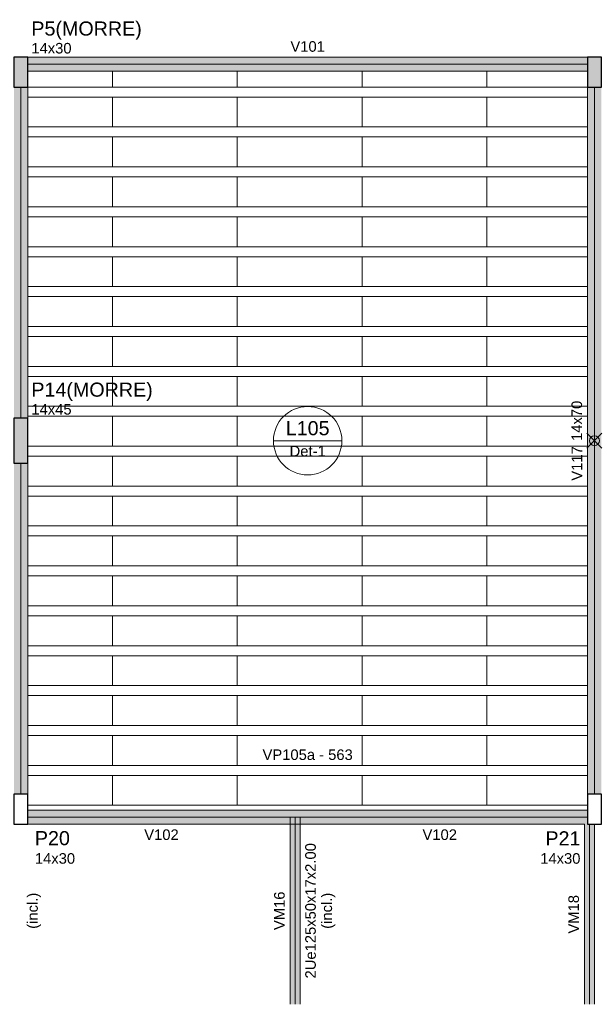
# Model space of a CAD drawing. Header units: millimetres. Extents: x 10906 to 25863, y 1966 to 4861.
# Tile 92 of 163: x 11466 to 11477, y 2960 to 2980. Entities that reach past the tile are written whole.
import ezdxf

# ---------------------------------------------------------------- set-up
doc = ezdxf.new("R2010")
doc.units = ezdxf.units.MM
for name, color, linetype, lineweight in [('FO-Contraflechas', 7, 'Continuous', 5), ('FO-Eixos', 5, 'Continuous', 5), ('FO-Hachura pilar que morre', 106, 'Continuous', 5), ('FO-Hachura viga', 41, 'Continuous', 5), ('FO-Hachura viga genérica inclinada', 243, 'Continuous', 5), ('FO-Hachuras das lajes', 1, 'Continuous', 20), ('FO-Pilares', 4, 'Continuous', 30), ('FO-Textos das lajes', 3, 'Continuous', 20), ('FO-Textos das vigas', 7, 'Continuous', 5), ('FO-Textos dos pilares', 7, 'Continuous', 5), ('FO-Vigas', 1, 'Continuous', 20), ('FO-Vigas genéricas', 1, 'Continuous', 20)]:
    doc.layers.add(name, color=color, linetype=linetype, lineweight=lineweight)
doc.styles.add('Arial', font='arial.ttf')

msp = doc.modelspace()

# ---------------------------------------------------------------- hatches: boundary and pattern name
at = {"layer": 'FO-Hachura pilar que morre', "linetype": 'Continuous'}
for points in [[(11465.64654, 2978.39891), (11465.78654, 2978.39891), (11465.92654, 2978.39891), (11465.92654, 2978.69891), (11465.92654, 2978.99891), (11465.78654, 2978.99891), (11465.64654, 2978.99891), (11465.64654, 2978.69891)], [(11477.14654, 2978.39891), (11477.28654, 2978.39891), (11477.42654, 2978.39891), (11477.42654, 2978.69891), (11477.42654, 2978.99891), (11477.28654, 2978.99891), (11477.14654, 2978.99891), (11477.14654, 2978.69891)], [(11465.64654, 2970.85891), (11465.78654, 2970.85891), (11465.92654, 2970.85891), (11465.92654, 2971.30891), (11465.92654, 2971.75891), (11465.78654, 2971.75891), (11465.64654, 2971.75891), (11465.64654, 2971.30891)]]:
    msp.add_hatch(color=256, dxfattribs=at).paths.add_polyline_path(points)
at = {"layer": 'FO-Hachura viga', "linetype": 'Continuous'}
for points in [[(11477.14654, 2978.99891), (11477.14654, 2978.99891), (11465.92654, 2978.99891), (11465.92654, 2978.71891), (11477.14654, 2978.71891), (11477.14654, 2978.99891)], [(11465.92654, 2978.39891), (11465.92654, 2978.39891), (11465.64654, 2978.39891), (11465.64654, 2971.75891), (11465.92654, 2971.75891), (11465.92654, 2978.39891)], [(11477.42654, 2978.39891), (11477.42654, 2978.39891), (11477.14654, 2978.39891), (11477.14654, 2964.21891), (11477.42654, 2964.21891), (11477.42654, 2978.39891)], [(11465.92654, 2970.85891), (11465.92654, 2970.85891), (11465.64654, 2970.85891), (11465.64654, 2964.21891), (11465.92654, 2964.21891), (11465.92654, 2970.85891)], [(11471.28454, 2963.89891), (11471.28454, 2963.89891), (11465.92654, 2963.89891), (11465.92654, 2963.61891), (11471.28454, 2963.61891), (11471.28454, 2963.89891)], [(11477.14654, 2963.89891), (11477.14654, 2963.89891), (11471.28454, 2963.89891), (11471.28454, 2963.61891), (11477.14654, 2963.61891), (11477.14654, 2963.89891)]]:
    msp.add_hatch(color=256, dxfattribs=at).paths.add_polyline_path(points)
at = {"layer": 'FO-Hachura viga genérica inclinada', "linetype": 'Continuous'}
for points in [[(11471.38454, 2963.75891), (11471.38454, 2963.75891), (11471.18454, 2963.75891), (11471.18454, 2960.00891), (11471.38454, 2960.00891), (11471.38454, 2963.75891)], [(11477.28454, 2963.61891), (11477.28454, 2963.61891), (11477.08454, 2963.61891), (11477.08454, 2960.00891), (11477.28454, 2960.00891), (11477.28454, 2963.61891)]]:
    msp.add_hatch(color=256, dxfattribs=at).paths.add_polyline_path(points)

# ---------------------------------------------------------------- linework, layer by layer
at = {"layer": 'FO-Contraflechas'}
for p, q in [((11477.13654, 2971.15891), (11477.43654, 2971.45891)), ((11477.43654, 2971.15891), (11477.13654, 2971.45891))]:
    msp.add_line(p, q, dxfattribs=at)
msp.add_circle((11477.28654, 2971.30891), 0.1, dxfattribs=at)
at = {"layer": 'FO-Eixos'}
for p, q in [((11465.92654, 2978.85891), (11477.14654, 2978.85891)), ((11465.78654, 2971.75891), (11465.78654, 2978.39891)), ((11477.28654, 2964.21891), (11477.28654, 2978.39891)), ((11465.78654, 2964.21891), (11465.78654, 2970.85891)), ((11465.92654, 2963.75891), (11471.28454, 2963.75891)), ((11471.28454, 2963.75891), (11477.14654, 2963.75891)), ((11471.28454, 2960.00891), (11471.28454, 2963.75891)), ((11477.18454, 2960.00891), (11477.18454, 2963.61891))]:
    msp.add_line(p, q, dxfattribs=at)
for points in [[(11465.92654, 2978.39891), (11467.62654, 2978.39891), (11467.62654, 2978.71891)], [(11467.62654, 2978.71891), (11467.62654, 2978.39891), (11470.12654, 2978.39891), (11470.12654, 2978.71891)], [(11470.12654, 2978.71891), (11470.12654, 2978.39891), (11472.62654, 2978.39891), (11472.62654, 2978.71891)], [(11472.62654, 2978.71891), (11472.62654, 2978.39891), (11475.12654, 2978.39891), (11475.12654, 2978.71891)], [(11475.12654, 2978.71891), (11475.12654, 2978.39891), (11477.14654, 2978.39891)], [(11465.92654, 2977.59891), (11467.62654, 2977.59891), (11467.62654, 2978.19891), (11465.92654, 2978.19891)], [(11477.14654, 2978.19891), (11475.12654, 2978.19891), (11475.12654, 2977.59891), (11477.14654, 2977.59891)], [(11465.92654, 2976.79891), (11467.62654, 2976.79891), (11467.62654, 2977.39891), (11465.92654, 2977.39891)], [(11477.14654, 2977.39891), (11475.12654, 2977.39891), (11475.12654, 2976.79891), (11477.14654, 2976.79891)], [(11465.92654, 2975.99891), (11467.62654, 2975.99891), (11467.62654, 2976.59891), (11465.92654, 2976.59891)], [(11477.14654, 2976.59891), (11475.12654, 2976.59891), (11475.12654, 2975.99891), (11477.14654, 2975.99891)], [(11465.92654, 2975.19891), (11467.62654, 2975.19891), (11467.62654, 2975.79891), (11465.92654, 2975.79891)], [(11477.14654, 2975.79891), (11475.12654, 2975.79891), (11475.12654, 2975.19891), (11477.14654, 2975.19891)], [(11465.92654, 2974.39891), (11467.62654, 2974.39891), (11467.62654, 2974.99891), (11465.92654, 2974.99891)], [(11477.14654, 2974.99891), (11475.12654, 2974.99891), (11475.12654, 2974.39891), (11477.14654, 2974.39891)], [(11465.92654, 2973.59891), (11467.62654, 2973.59891), (11467.62654, 2974.19891), (11465.92654, 2974.19891)], [(11477.14654, 2974.19891), (11475.12654, 2974.19891), (11475.12654, 2973.59891), (11477.14654, 2973.59891)], [(11465.92654, 2972.79891), (11467.62654, 2972.79891), (11467.62654, 2973.39891), (11465.92654, 2973.39891)], [(11477.14654, 2973.39891), (11475.12654, 2973.39891), (11475.12654, 2972.79891), (11477.14654, 2972.79891)], [(11465.92654, 2971.99891), (11467.62654, 2971.99891), (11467.62654, 2972.59891), (11465.92654, 2972.59891)], [(11477.14654, 2972.59891), (11475.12654, 2972.59891), (11475.12654, 2971.99891), (11477.14654, 2971.99891)], [(11465.92654, 2971.19891), (11467.62654, 2971.19891), (11467.62654, 2971.79891), (11465.92654, 2971.79891)], [(11477.14654, 2971.79891), (11475.12654, 2971.79891), (11475.12654, 2971.19891), (11477.14654, 2971.19891)], [(11465.92654, 2970.39891), (11467.62654, 2970.39891), (11467.62654, 2970.99891), (11465.92654, 2970.99891)], [(11477.14654, 2970.99891), (11475.12654, 2970.99891), (11475.12654, 2970.39891), (11477.14654, 2970.39891)], [(11465.92654, 2969.59891), (11467.62654, 2969.59891), (11467.62654, 2970.19891), (11465.92654, 2970.19891)], [(11477.14654, 2970.19891), (11475.12654, 2970.19891), (11475.12654, 2969.59891), (11477.14654, 2969.59891)], [(11465.92654, 2968.79891), (11467.62654, 2968.79891), (11467.62654, 2969.39891), (11465.92654, 2969.39891)], [(11477.14654, 2969.39891), (11475.12654, 2969.39891), (11475.12654, 2968.79891), (11477.14654, 2968.79891)], [(11465.92654, 2967.99891), (11467.62654, 2967.99891), (11467.62654, 2968.59891), (11465.92654, 2968.59891)], [(11477.14654, 2968.59891), (11475.12654, 2968.59891), (11475.12654, 2967.99891), (11477.14654, 2967.99891)], [(11465.92654, 2967.19891), (11467.62654, 2967.19891), (11467.62654, 2967.79891), (11465.92654, 2967.79891)], [(11477.14654, 2967.79891), (11475.12654, 2967.79891), (11475.12654, 2967.19891), (11477.14654, 2967.19891)], [(11465.92654, 2966.39891), (11467.62654, 2966.39891), (11467.62654, 2966.99891), (11465.92654, 2966.99891)], [(11477.14654, 2966.99891), (11475.12654, 2966.99891), (11475.12654, 2966.39891), (11477.14654, 2966.39891)], [(11465.92654, 2965.59891), (11467.62654, 2965.59891), (11467.62654, 2966.19891), (11465.92654, 2966.19891)], [(11477.14654, 2966.19891), (11475.12654, 2966.19891), (11475.12654, 2965.59891), (11477.14654, 2965.59891)], [(11465.92654, 2964.79891), (11467.62654, 2964.79891), (11467.62654, 2965.39891), (11465.92654, 2965.39891)], [(11477.14654, 2965.39891), (11475.12654, 2965.39891), (11475.12654, 2964.79891), (11477.14654, 2964.79891)], [(11465.92654, 2963.99891), (11467.62654, 2963.99891), (11467.62654, 2964.59891), (11465.92654, 2964.59891)], [(11477.14654, 2964.59891), (11475.12654, 2964.59891), (11475.12654, 2963.99891), (11477.14654, 2963.99891)]]:
    msp.add_lwpolyline(points, dxfattribs=at)
for points in [[(11467.62654, 2977.59891), (11470.12654, 2977.59891), (11470.12654, 2978.19891), (11467.62654, 2978.19891), (11467.62654, 2977.59891)], [(11470.12654, 2977.59891), (11472.62654, 2977.59891), (11472.62654, 2978.19891), (11470.12654, 2978.19891), (11470.12654, 2977.59891)], [(11472.62654, 2977.59891), (11475.12654, 2977.59891), (11475.12654, 2978.19891), (11472.62654, 2978.19891), (11472.62654, 2977.59891)], [(11467.62654, 2976.79891), (11470.12654, 2976.79891), (11470.12654, 2977.39891), (11467.62654, 2977.39891), (11467.62654, 2976.79891)], [(11470.12654, 2976.79891), (11472.62654, 2976.79891), (11472.62654, 2977.39891), (11470.12654, 2977.39891), (11470.12654, 2976.79891)], [(11472.62654, 2976.79891), (11475.12654, 2976.79891), (11475.12654, 2977.39891), (11472.62654, 2977.39891), (11472.62654, 2976.79891)], [(11467.62654, 2975.99891), (11470.12654, 2975.99891), (11470.12654, 2976.59891), (11467.62654, 2976.59891), (11467.62654, 2975.99891)], [(11470.12654, 2975.99891), (11472.62654, 2975.99891), (11472.62654, 2976.59891), (11470.12654, 2976.59891), (11470.12654, 2975.99891)], [(11472.62654, 2975.99891), (11475.12654, 2975.99891), (11475.12654, 2976.59891), (11472.62654, 2976.59891), (11472.62654, 2975.99891)], [(11467.62654, 2975.19891), (11470.12654, 2975.19891), (11470.12654, 2975.79891), (11467.62654, 2975.79891), (11467.62654, 2975.19891)], [(11470.12654, 2975.19891), (11472.62654, 2975.19891), (11472.62654, 2975.79891), (11470.12654, 2975.79891), (11470.12654, 2975.19891)], [(11472.62654, 2975.19891), (11475.12654, 2975.19891), (11475.12654, 2975.79891), (11472.62654, 2975.79891), (11472.62654, 2975.19891)], [(11467.62654, 2974.39891), (11470.12654, 2974.39891), (11470.12654, 2974.99891), (11467.62654, 2974.99891), (11467.62654, 2974.39891)], [(11470.12654, 2974.39891), (11472.62654, 2974.39891), (11472.62654, 2974.99891), (11470.12654, 2974.99891), (11470.12654, 2974.39891)], [(11472.62654, 2974.39891), (11475.12654, 2974.39891), (11475.12654, 2974.99891), (11472.62654, 2974.99891), (11472.62654, 2974.39891)], [(11467.62654, 2973.59891), (11470.12654, 2973.59891), (11470.12654, 2974.19891), (11467.62654, 2974.19891), (11467.62654, 2973.59891)], [(11470.12654, 2973.59891), (11472.62654, 2973.59891), (11472.62654, 2974.19891), (11470.12654, 2974.19891), (11470.12654, 2973.59891)], [(11472.62654, 2973.59891), (11475.12654, 2973.59891), (11475.12654, 2974.19891), (11472.62654, 2974.19891), (11472.62654, 2973.59891)], [(11467.62654, 2972.79891), (11470.12654, 2972.79891), (11470.12654, 2973.39891), (11467.62654, 2973.39891), (11467.62654, 2972.79891)], [(11470.12654, 2972.79891), (11472.62654, 2972.79891), (11472.62654, 2973.39891), (11470.12654, 2973.39891), (11470.12654, 2972.79891)], [(11472.62654, 2972.79891), (11475.12654, 2972.79891), (11475.12654, 2973.39891), (11472.62654, 2973.39891), (11472.62654, 2972.79891)], [(11467.62654, 2971.99891), (11470.12654, 2971.99891), (11470.12654, 2972.59891), (11467.62654, 2972.59891), (11467.62654, 2971.99891)], [(11470.12654, 2971.99891), (11472.62654, 2971.99891), (11472.62654, 2972.59891), (11470.12654, 2972.59891), (11470.12654, 2971.99891)], [(11472.62654, 2971.99891), (11475.12654, 2971.99891), (11475.12654, 2972.59891), (11472.62654, 2972.59891), (11472.62654, 2971.99891)], [(11467.62654, 2971.19891), (11470.12654, 2971.19891), (11470.12654, 2971.79891), (11467.62654, 2971.79891), (11467.62654, 2971.19891)], [(11470.12654, 2971.19891), (11472.62654, 2971.19891), (11472.62654, 2971.79891), (11470.12654, 2971.79891), (11470.12654, 2971.19891)], [(11472.62654, 2971.19891), (11475.12654, 2971.19891), (11475.12654, 2971.79891), (11472.62654, 2971.79891), (11472.62654, 2971.19891)], [(11467.62654, 2970.39891), (11470.12654, 2970.39891), (11470.12654, 2970.99891), (11467.62654, 2970.99891), (11467.62654, 2970.39891)], [(11470.12654, 2970.39891), (11472.62654, 2970.39891), (11472.62654, 2970.99891), (11470.12654, 2970.99891), (11470.12654, 2970.39891)], [(11472.62654, 2970.39891), (11475.12654, 2970.39891), (11475.12654, 2970.99891), (11472.62654, 2970.99891), (11472.62654, 2970.39891)], [(11467.62654, 2969.59891), (11470.12654, 2969.59891), (11470.12654, 2970.19891), (11467.62654, 2970.19891), (11467.62654, 2969.59891)], [(11470.12654, 2969.59891), (11472.62654, 2969.59891), (11472.62654, 2970.19891), (11470.12654, 2970.19891), (11470.12654, 2969.59891)], [(11472.62654, 2969.59891), (11475.12654, 2969.59891), (11475.12654, 2970.19891), (11472.62654, 2970.19891), (11472.62654, 2969.59891)], [(11467.62654, 2968.79891), (11470.12654, 2968.79891), (11470.12654, 2969.39891), (11467.62654, 2969.39891), (11467.62654, 2968.79891)], [(11470.12654, 2968.79891), (11472.62654, 2968.79891), (11472.62654, 2969.39891), (11470.12654, 2969.39891), (11470.12654, 2968.79891)], [(11472.62654, 2968.79891), (11475.12654, 2968.79891), (11475.12654, 2969.39891), (11472.62654, 2969.39891), (11472.62654, 2968.79891)], [(11467.62654, 2967.99891), (11470.12654, 2967.99891), (11470.12654, 2968.59891), (11467.62654, 2968.59891), (11467.62654, 2967.99891)], [(11470.12654, 2967.99891), (11472.62654, 2967.99891), (11472.62654, 2968.59891), (11470.12654, 2968.59891), (11470.12654, 2967.99891)], [(11472.62654, 2967.99891), (11475.12654, 2967.99891), (11475.12654, 2968.59891), (11472.62654, 2968.59891), (11472.62654, 2967.99891)], [(11467.62654, 2967.19891), (11470.12654, 2967.19891), (11470.12654, 2967.79891), (11467.62654, 2967.79891), (11467.62654, 2967.19891)], [(11470.12654, 2967.19891), (11472.62654, 2967.19891), (11472.62654, 2967.79891), (11470.12654, 2967.79891), (11470.12654, 2967.19891)], [(11472.62654, 2967.19891), (11475.12654, 2967.19891), (11475.12654, 2967.79891), (11472.62654, 2967.79891), (11472.62654, 2967.19891)], [(11467.62654, 2966.39891), (11470.12654, 2966.39891), (11470.12654, 2966.99891), (11467.62654, 2966.99891), (11467.62654, 2966.39891)], [(11470.12654, 2966.39891), (11472.62654, 2966.39891), (11472.62654, 2966.99891), (11470.12654, 2966.99891), (11470.12654, 2966.39891)], [(11472.62654, 2966.39891), (11475.12654, 2966.39891), (11475.12654, 2966.99891), (11472.62654, 2966.99891), (11472.62654, 2966.39891)], [(11467.62654, 2965.59891), (11470.12654, 2965.59891), (11470.12654, 2966.19891), (11467.62654, 2966.19891), (11467.62654, 2965.59891)], [(11470.12654, 2965.59891), (11472.62654, 2965.59891), (11472.62654, 2966.19891), (11470.12654, 2966.19891), (11470.12654, 2965.59891)], [(11472.62654, 2965.59891), (11475.12654, 2965.59891), (11475.12654, 2966.19891), (11472.62654, 2966.19891), (11472.62654, 2965.59891)], [(11467.62654, 2964.79891), (11470.12654, 2964.79891), (11470.12654, 2965.39891), (11467.62654, 2965.39891), (11467.62654, 2964.79891)], [(11470.12654, 2964.79891), (11472.62654, 2964.79891), (11472.62654, 2965.39891), (11470.12654, 2965.39891), (11470.12654, 2964.79891)], [(11472.62654, 2964.79891), (11475.12654, 2964.79891), (11475.12654, 2965.39891), (11472.62654, 2965.39891), (11472.62654, 2964.79891)], [(11467.62654, 2963.99891), (11470.12654, 2963.99891), (11470.12654, 2964.59891), (11467.62654, 2964.59891), (11467.62654, 2963.99891)], [(11470.12654, 2963.99891), (11472.62654, 2963.99891), (11472.62654, 2964.59891), (11470.12654, 2964.59891), (11470.12654, 2963.99891)], [(11472.62654, 2963.99891), (11475.12654, 2963.99891), (11475.12654, 2964.59891), (11472.62654, 2964.59891), (11472.62654, 2963.99891)]]:
    msp.add_lwpolyline(points, close=True, dxfattribs=at)
at = {"layer": 'FO-Hachuras das lajes'}
for p, q in [((11465.92654, 2978.39891), (11477.14654, 2978.39891)), ((11465.92654, 2978.19891), (11477.14654, 2978.19891)), ((11465.92654, 2977.59891), (11477.14654, 2977.59891)), ((11465.92654, 2977.39891), (11477.14654, 2977.39891)), ((11465.92654, 2976.79891), (11477.14654, 2976.79891)), ((11465.92654, 2976.59891), (11477.14654, 2976.59891)), ((11465.92654, 2975.99891), (11477.14654, 2975.99891)), ((11465.92654, 2975.79891), (11477.14654, 2975.79891)), ((11465.92654, 2975.19891), (11477.14654, 2975.19891)), ((11465.92654, 2974.99891), (11477.14654, 2974.99891)), ((11465.92654, 2974.39891), (11477.14654, 2974.39891)), ((11465.92654, 2974.19891), (11477.14654, 2974.19891)), ((11465.92654, 2973.59891), (11477.14654, 2973.59891)), ((11465.92654, 2973.39891), (11477.14654, 2973.39891)), ((11465.92654, 2972.79891), (11477.14654, 2972.79891)), ((11465.92654, 2972.59891), (11477.14654, 2972.59891)), ((11465.92654, 2971.99891), (11477.14654, 2971.99891)), ((11465.92654, 2971.79891), (11477.14654, 2971.79891)), ((11465.92654, 2971.19891), (11477.14654, 2971.19891)), ((11465.92654, 2970.99891), (11477.14654, 2970.99891)), ((11465.92654, 2970.39891), (11477.14654, 2970.39891)), ((11465.92654, 2970.19891), (11477.14654, 2970.19891)), ((11465.92654, 2969.59891), (11477.14654, 2969.59891)), ((11465.92654, 2969.39891), (11477.14654, 2969.39891)), ((11465.92654, 2968.79891), (11477.14654, 2968.79891)), ((11465.92654, 2968.59891), (11477.14654, 2968.59891)), ((11465.92654, 2967.99891), (11477.14654, 2967.99891)), ((11465.92654, 2967.79891), (11477.14654, 2967.79891)), ((11465.92654, 2967.19891), (11477.14654, 2967.19891)), ((11465.92654, 2966.99891), (11477.14654, 2966.99891)), ((11465.92654, 2966.39891), (11477.14654, 2966.39891)), ((11465.92654, 2966.19891), (11477.14654, 2966.19891)), ((11465.92654, 2965.59891), (11477.14654, 2965.59891)), ((11465.92654, 2965.39891), (11477.14654, 2965.39891)), ((11465.92654, 2964.79891), (11477.14654, 2964.79891)), ((11465.92654, 2964.59891), (11477.14654, 2964.59891)), ((11465.92654, 2963.99891), (11477.14654, 2963.99891))]:
    msp.add_line(p, q, dxfattribs=at)
at = {"layer": 'FO-Pilares'}
for points in [[(11465.64654, 2978.39891), (11465.78654, 2978.39891), (11465.92654, 2978.39891), (11465.92654, 2978.69891), (11465.92654, 2978.99891), (11465.78654, 2978.99891), (11465.64654, 2978.99891), (11465.64654, 2978.69891), (11465.64654, 2978.39891)], [(11477.14654, 2978.39891), (11477.28654, 2978.39891), (11477.42654, 2978.39891), (11477.42654, 2978.69891), (11477.42654, 2978.99891), (11477.28654, 2978.99891), (11477.14654, 2978.99891), (11477.14654, 2978.69891), (11477.14654, 2978.39891)], [(11465.64654, 2970.85891), (11465.78654, 2970.85891), (11465.92654, 2970.85891), (11465.92654, 2971.30891), (11465.92654, 2971.75891), (11465.78654, 2971.75891), (11465.64654, 2971.75891), (11465.64654, 2971.30891), (11465.64654, 2970.85891)], [(11465.64654, 2963.61891), (11465.78654, 2963.61891), (11465.92654, 2963.61891), (11465.92654, 2963.91891), (11465.92654, 2964.21891), (11465.78654, 2964.21891), (11465.64654, 2964.21891), (11465.64654, 2963.91891), (11465.64654, 2963.61891)], [(11477.14654, 2963.61891), (11477.28654, 2963.61891), (11477.42654, 2963.61891), (11477.42654, 2963.91891), (11477.42654, 2964.21891), (11477.28654, 2964.21891), (11477.14654, 2964.21891), (11477.14654, 2963.91891), (11477.14654, 2963.61891)]]:
    msp.add_lwpolyline(points, close=True, dxfattribs=at)
at = {"layer": 'FO-Textos das lajes'}
msp.add_line((11470.85113, 2971.30891), (11472.22194, 2971.30891), dxfattribs=at)
msp.add_circle((11471.53654, 2971.30891), 0.6854, dxfattribs=at)
at = {"layer": 'FO-Vigas'}
for p, q in [((11465.92654, 2978.99891), (11477.14654, 2978.99891)), ((11465.92654, 2978.71891), (11477.14654, 2978.71891)), ((11465.92654, 2971.75891), (11465.92654, 2978.39891)), ((11477.14654, 2964.21891), (11477.14654, 2978.39891)), ((11465.92654, 2964.21891), (11465.92654, 2970.85891)), ((11465.92654, 2963.89891), (11471.28454, 2963.89891)), ((11471.28454, 2963.89891), (11477.14654, 2963.89891)), ((11465.92654, 2963.61891), (11471.28454, 2963.61891)), ((11471.28454, 2963.61891), (11477.08454, 2963.61891))]:
    msp.add_line(p, q, dxfattribs=at)
at = {"layer": 'FO-Vigas genéricas'}
for p, q in [((11471.18454, 2960.00891), (11471.18454, 2963.75891)), ((11471.38454, 2960.00891), (11471.38454, 2963.75891)), ((11477.08454, 2960.00891), (11477.08454, 2963.61891)), ((11477.28454, 2960.00891), (11477.28454, 2963.61891))]:
    msp.add_line(p, q, dxfattribs=at)

# ---------------------------------------------------------------- texts
at = {"layer": 'FO-Textos das lajes', "attachment_point": 8, "line_spacing_factor": 0.798, "style": 'Arial'}
for s, insert, char_height, width in [('L105', (11471.53654, 2971.41481), 0.2824, 1.7626525), ('Det-1', (11471.53654, 2970.99121), 0.2118, 1.4400348)]:
    msp.add_mtext(s, dxfattribs=dict(at, insert=insert, char_height=char_height, width=width))
at = {"layer": 'FO-Textos das lajes', "linetype": 'Continuous', "insert": (11471.53654, 2964.90481), "char_height": 0.2118, "width": 3.4946083, "attachment_point": 8, "line_spacing_factor": 0.798, "style": 'Arial'}
msp.add_mtext('VP105a - 563', dxfattribs=at)
at = {"layer": 'FO-Textos das vigas', "linetype": 'Continuous', "char_height": 0.2118, "width": 1.3767997, "attachment_point": 8, "line_spacing_factor": 0.798, "style": 'Arial'}
for s, insert in [('V101', (11471.53654, 2979.10481)), ('V102', (11468.60554, 2963.30121)), ('V102', (11474.18454, 2963.30121))]:
    msp.add_mtext(s, dxfattribs=dict(at, insert=insert))
at = {"layer": 'FO-Textos das vigas', "linetype": 'Continuous', "char_height": 0.2118, "rotation": 90, "line_spacing_factor": 0.798, "style": 'Arial'}
for s, insert, width, attachment_point in [('14x70', (11477.04064, 2971.30414), 1.6009967, 7), ('V117', (11477.04064, 2971.19824), 1.3767997, 9), ('2Ue125x50x17x2.00', (11471.70224, 2961.88391), 5.392226, 8), ('(incl.)', (11466.18954, 2961.88391), 1.4429091, 8), ('VM16', (11471.07864, 2961.88391), 1.540636, 8), ('(incl.)', (11472.08954, 2961.88391), 1.4429091, 8), ('VM18', (11476.97864, 2961.81391), 1.540636, 8)]:
    msp.add_mtext(s, dxfattribs=dict(at, insert=insert, width=width, attachment_point=attachment_point))
at = {"layer": 'FO-Textos dos pilares', "linetype": 'Continuous', "line_spacing_factor": 0.798, "style": 'Arial'}
for s, insert, char_height, width, attachment_point in [('P5(MORRE)', (11465.99754, 2979.34691), 0.2824, 4.4452859, 7), ('14x30', (11465.99714, 2979.06951), 0.2118, 1.6009967, 7), ('P14(MORRE)', (11465.99754, 2972.10691), 0.2824, 4.8859491, 7), ('14x45', (11465.99714, 2971.82951), 0.2118, 1.6009967, 7), ('P20', (11466.06774, 2963.19531), 0.2824, 1.4108951, 7), ('P21', (11477.00534, 2963.19531), 0.2824, 1.4108951, 9), ('14x30', (11466.06774, 2962.82466), 0.2118, 1.6009967, 7), ('14x30', (11477.00534, 2962.82466), 0.2118, 1.6009967, 9)]:
    msp.add_mtext(s, dxfattribs=dict(at, insert=insert, char_height=char_height, width=width, attachment_point=attachment_point))

doc.saveas('drawing.dxf')
